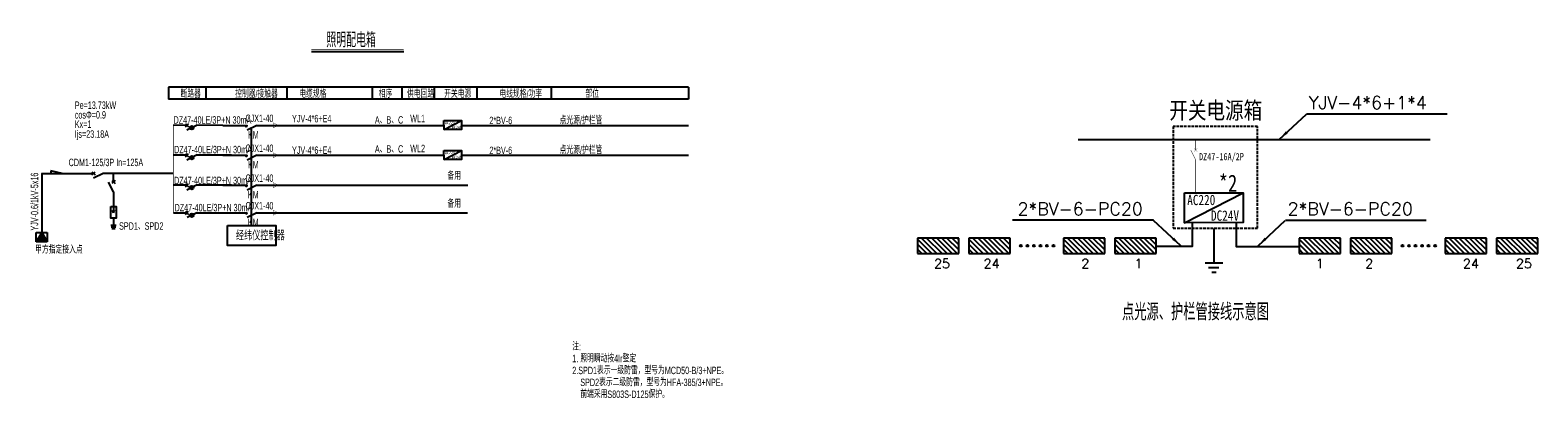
# Model space of a CAD drawing. Extents: x 39508475 to 39522402, y 3783947 to 3795549.
# Tile 4 of 256: x 39511296 to 39512005, y 3789997 to 3790170. Entities that reach past the tile are written whole.
import ezdxf
from ezdxf.enums import TextEntityAlignment as Align

# ---------------------------------------------------------------- set-up
doc = ezdxf.new("R2010")
doc.units = 0
doc.linetypes.add('CONTINOUS', pattern=[0])
doc.linetypes.add('DASH', pattern=[0.35, 0.25, -0.1])
doc.layers.get('0').update_dxf_attribs({"linetype": 'CONTINUOUS'})
for name, color, linetype in [('D_TEXT', 3, 'CONTINUOUS'), ('dianlanxinghao', 40, 'CONTINUOUS'), ('dim', 1, 'CONTINUOUS'), ('DIM-通讯', 3, 'CONTINUOUS'), ('WIRE-通讯', 3, 'CONTINUOUS'), ('图框层', 252, 'CONTINUOUS'), ('照明gonglv', 50, 'CONTINUOUS'), ('电源', 1, 'CONTINUOUS'), ('道路照明', 200, 'CONTINUOUS')]:
    doc.layers.add(name, color=color, linetype=linetype)
doc.styles.add('-宋体', font='txt', dxfattribs={"width": 0.8})
doc.styles.add('-黑体', font='simhei.ttf', dxfattribs={"width": 0.8})
doc.styles.add('_TCH_DIM', font='SIMPLEX', dxfattribs={"bigfont": 'GBCBIG'})
doc.styles.add('fsdb', font='fsdb_e.shx', dxfattribs={"width": 0.707, "bigfont": 'tjhzf.shx'})
doc.styles.add('ROMANS', font='romans', dxfattribs={"width": 0.7})

# ---------------------------------------------------------------- blocks, each defined once
blk = doc.blocks.new('0208H')
at = {"color": 3, "linetype": 'CONTINOUS', "const_width": 0.3}
blk.add_lwpolyline([(0, -7.5), (0, 0)], dxfattribs=at)
blk.add_lwpolyline([(0, -7.5), (2.5, -2.5), (-2.5, -2.5)], close=True, dxfattribs=at)
at = {"color": 1, "linetype": 'CONTINOUS', "style": 'ROMANS', "width": 0.7, "flags": 8}
blk.add_attdef('ZZZZ', (2.9, -5.3), '', height=2.5, dxfattribs=at)
blk = doc.blocks.new('xb')
at = {"layer": '道路照明'}
blk.add_hatch(color=256, dxfattribs=at).paths.add_polyline_path([(0, 0), (-2.6, -4.37), (2.58, -4.37)])
at = {"layer": '道路照明', "linetype": 'Continuous'}
for p, q in [((-2.59, 0), (2.58, 0)), ((-2.59, -4.37), (-2.59, 0)), ((2.58, 0), (2.58, -4.37)), ((2.58, -4.37), (-2.59, -4.37))]:
    blk.add_line(p, q, dxfattribs=at)
at = {"layer": '道路照明'}
for q in [(-2.6, -4.37), (2.58, -4.37)]:
    blk.add_line((0, 0), q, dxfattribs=at)
blk = doc.blocks.new('24V')
at = {"layer": '电源'}
blk.add_line((31906889, 80241785), (31908311, 80242504), dxfattribs=at)
blk.add_lwpolyline([(31906889, 80242504), (31908311, 80242504), (31908311, 80241785), (31906889, 80241785)], close=True, dxfattribs=at)
at = {"layer": 'dim', "style": '-宋体', "width": 0.8}
for s, p in [('AC220', (31906956, 80242209)), ('DC24V', (31907530, 80241829))]:
    blk.add_text(s, height=250, dxfattribs=at).set_placement(p)
blk = doc.blocks.new('A2')
at = {"color": 2}
for p, q in [((0, -47), (47, 0)), ((0, -182), (182, 0)), ((0, -316), (316, 0)), ((0, 0), (1095, 0)), ((0, -409), (0, 0)), ((42, -409), (451, 0)), ((177, -409), (586, 0)), ((312, -409), (720, 0)), ((446, -409), (855, 0)), ((581, -409), (990, 0)), ((1095, 0), (1095, -409)), ((716, -409), (1095, -30)), ((851, -409), (1095, -164)), ((985, -409), (1095, -299)), ((1095, -409), (0, -409))]:
    blk.add_line(p, q, dxfattribs=at)
blk = doc.blocks.new('1107AA')
at = {"color": 3, "linetype": 'Continuous'}
for points, const_width in [([(0, -7.5), (-3.8, 0)], 0.3), ([(-1.2, 1.2), (1.2, -1.2)], 0.1), ([(1.2, 1.2), (-1.2, -1.2)], 0.1)]:
    blk.add_lwpolyline(points, dxfattribs=dict(at, const_width=const_width))

msp = doc.modelspace()

# ---------------------------------------------------------------- hatches: boundary and pattern name
at = {"layer": 'DIM-通讯'}
h = msp.add_hatch(color=0, dxfattribs=at)
h.dxf.hatch_style = 1
h.paths.add_polyline_path([(39511761.708, 3790069.40446, -1), (39511761.708, 3790068.54513, -1)])
h = msp.add_hatch(color=0, dxfattribs=at)
h.dxf.hatch_style = 1
h.paths.add_polyline_path([(39511764.77417, 3790069.40446, -1), (39511764.77417, 3790068.54513, -1)])
h = msp.add_hatch(color=0, dxfattribs=at)
h.dxf.hatch_style = 1
h.paths.add_polyline_path([(39511767.84034, 3790069.40446, -1), (39511767.84034, 3790068.54513, -1)])
h = msp.add_hatch(color=0, dxfattribs=at)
h.dxf.hatch_style = 1
h.paths.add_polyline_path([(39511770.90651, 3790069.40446, -1), (39511770.90651, 3790068.54513, -1)])
h = msp.add_hatch(color=0, dxfattribs=at)
h.dxf.hatch_style = 1
h.paths.add_polyline_path([(39511773.97268, 3790069.40446, -1), (39511773.97268, 3790068.54513, -1)])
h = msp.add_hatch(color=0, dxfattribs=at)
h.dxf.hatch_style = 1
h.paths.add_polyline_path([(39511777.03884, 3790069.40446, -1), (39511777.03884, 3790068.54513, -1)])
h = msp.add_hatch(color=0, dxfattribs=at)
h.dxf.hatch_style = 1
h.paths.add_polyline_path([(39511941.15032, 3790069.40446, -1), (39511941.15032, 3790068.54513, -1)])
h = msp.add_hatch(color=0, dxfattribs=at)
h.dxf.hatch_style = 1
h.paths.add_polyline_path([(39511944.21649, 3790069.40446, -1), (39511944.21649, 3790068.54513, -1)])
h = msp.add_hatch(color=0, dxfattribs=at)
h.dxf.hatch_style = 1
h.paths.add_polyline_path([(39511947.28266, 3790069.40446, -1), (39511947.28266, 3790068.54513, -1)])
h = msp.add_hatch(color=0, dxfattribs=at)
h.dxf.hatch_style = 1
h.paths.add_polyline_path([(39511950.34882, 3790069.40446, -1), (39511950.34882, 3790068.54513, -1)])
h = msp.add_hatch(color=0, dxfattribs=at)
h.dxf.hatch_style = 1
h.paths.add_polyline_path([(39511953.41499, 3790069.40446, -1), (39511953.41499, 3790068.54513, -1)])
h = msp.add_hatch(color=0, dxfattribs=at)
h.dxf.hatch_style = 1
h.paths.add_polyline_path([(39511956.48116, 3790069.40446, -1), (39511956.48116, 3790068.54513, -1)])

# ---------------------------------------------------------------- linework, layer by layer
for p, q in [((39511883.15751, 3790118.88402), (39511895.93605, 3790130.78082)), ((39511895.97341, 3790130.94515), (39511962.19248, 3790130.94515)), ((39511824.05115, 3790080.99274), (39511757.83208, 3790080.99274)), ((39511836.86705, 3790068.93161), (39511824.0885, 3790080.82841)), ((39511873.24943, 3790068.93161), (39511886.02798, 3790080.82841)), ((39511886.06533, 3790080.99274), (39511952.2844, 3790080.99274))]:
    msp.add_line(p, q, dxfattribs=at)
for points in [[(39511883.05692, 3790118.87665, 0, 1.33333, 0), (39511886.73813, 3790122.26025, 0, 0, 0)], [(39511836.96764, 3790068.92424, 0, 1.33333, 0), (39511833.28643, 3790072.30783, 0, 0, 0)], [(39511873.14884, 3790068.92424, 0, 1.33333, 0), (39511876.83005, 3790072.30783, 0, 0, 0)]]:
    msp.add_lwpolyline(points, format="xyseb", dxfattribs=at)
at = {"layer": 'DIM-通讯', "color": 0}
for centre in [(39511761.708, 3790068.9748), (39511764.77417, 3790068.9748), (39511767.84034, 3790068.9748), (39511770.90651, 3790068.9748), (39511773.97268, 3790068.9748), (39511777.03884, 3790068.9748), (39511941.15032, 3790068.9748), (39511944.21649, 3790068.9748), (39511947.28266, 3790068.9748), (39511950.34882, 3790068.9748), (39511953.41499, 3790068.9748), (39511956.48116, 3790068.9748)]:
    msp.add_circle(centre, 0.42966, dxfattribs=at)
at = {"layer": 'WIRE-通讯', "color": 1, "ltscale": 0.1}
for p, q in [((39511852.45424, 3790077.08378), (39511852.45424, 3790060.97005)), ((39511848.30662, 3790060.97005), (39511856.60185, 3790060.97005)), ((39511849.98743, 3790058.72922), (39511854.85276, 3790058.72922)), ((39511851.41741, 3790056.60218), (39511853.49106, 3790056.60218))]:
    msp.add_line(p, q, dxfattribs=at)
at = {"layer": 'WIRE-通讯', "color": 0, "linetype": 'DASH', "ltscale": 5}
msp.add_lwpolyline([(39511872.89599, 3790125.0635), (39511833.3842, 3790125.0635), (39511833.3842, 3790077.17081), (39511872.89599, 3790077.17081)], close=True, dxfattribs=at)
at = {"layer": 'WIRE-通讯', "color": 3, "ltscale": 0.1, "flags": 128}
msp.add_lwpolyline([(39511788.71269, 3790118.93776), (39511954.1765, 3790118.93776)], dxfattribs=at)
at = {"layer": 'WIRE-通讯', "const_width": 0.16771}
for points in [[(39511843.89341, 3790113.97705), (39511843.89341, 3790118.84667)], [(39511843.89341, 3790109.40523), (39511843.89341, 3790093.77208)]]:
    msp.add_lwpolyline(points, dxfattribs=at)
at = {"layer": 'WIRE-通讯', "color": 1}
msp.add_lwpolyline([(39511842.30576, 3790079.8233), (39511842.30576, 3790068.68875), (39511825.42013, 3790068.68875)], dxfattribs=at)
at = {"layer": 'WIRE-通讯', "color": 1, "ltscale": 0.1, "flags": 128}
msp.add_lwpolyline([(39511862.92387, 3790079.85412), (39511862.92387, 3790068.68807), (39511892.52662, 3790068.68807)], dxfattribs=at)
at = {"layer": '道路照明', "color": 212}
msp.add_line((39511428.05657, 3790160.30206), (39511471.60338, 3790160.30206), dxfattribs=at)
at = {"layer": '道路照明'}
for p, q in [((39511605.35152, 3790143.53001), (39511360.91438, 3790143.53001)), ((39511360.91438, 3790143.53001), (39511360.91438, 3790137.93001)), ((39511378.38528, 3790143.53001), (39511378.38528, 3790137.93001)), ((39511416.53337, 3790143.53001), (39511416.53337, 3790137.93001)), ((39511456.64808, 3790143.53001), (39511456.64808, 3790137.93001)), ((39511470.55106, 3790143.53001), (39511470.55106, 3790137.93001)), ((39511485.84955, 3790143.53001), (39511485.84955, 3790137.93001)), ((39511505.83539, 3790143.53001), (39511505.83539, 3790137.93001)), ((39511540.85042, 3790143.53001), (39511540.85042, 3790137.93001)), ((39511605.35152, 3790143.53001), (39511605.35152, 3790137.93001)), ((39511605.35152, 3790137.93001), (39511360.91438, 3790137.93001)), ((39511402.36272, 3790125.5854), (39511397.82406, 3790123.29112)), ((39511402.36272, 3790111.52217), (39511397.82406, 3790109.22789)), ((39511335.00093, 3790098.9194), (39511335.00093, 3790103.01207)), ((39511335.00093, 3790094.38073), (39511335.00093, 3790084.38847)), ((39511402.351, 3790097.45894), (39511397.81233, 3790095.16466)), ((39511335.00093, 3790084.38847), (39511334.50346, 3790085.65675)), ((39511335.00093, 3790084.38847), (39511335.49839, 3790085.65675)), ((39511335.00093, 3790081.86324), (39511335.00093, 3790078.57471)), ((39511402.351, 3790084.47942), (39511397.81233, 3790082.18514)), ((39511333.68583, 3790078.57471), (39511336.31602, 3790078.57471)), ((39511333.94202, 3790077.86593), (39511336.05983, 3790077.86593)), ((39511334.19821, 3790077.15715), (39511335.80365, 3790077.15715))]:
    msp.add_line(p, q, dxfattribs=at)
at = {"layer": '道路照明', "color": 6}
for p, q in [((39511369.50542, 3790125.58609), (39511363.14859, 3790125.58532)), ((39511386.35734, 3790125.5852), (39511374.1205, 3790125.5861)), ((39511386.35734, 3790125.5852), (39511397.86934, 3790125.5852)), ((39511402.408, 3790125.5852), (39511423.97702, 3790125.5852)), ((39511423.97702, 3790125.5852), (39511490.45396, 3790125.5852)), ((39511498.69872, 3790125.5852), (39511605.35152, 3790125.5852)), ((39511369.50542, 3790111.52286), (39511363.14859, 3790111.52209)), ((39511390.5379, 3790111.52196), (39511374.11055, 3790111.52286)), ((39511386.35734, 3790111.52196), (39511397.86934, 3790111.52196)), ((39511402.40672, 3790111.52196), (39511490.45396, 3790111.52196)), ((39511498.69872, 3790111.52196), (39511605.35152, 3790111.52196)), ((39511301.22219, 3790103.01148), (39511318.43472, 3790103.01148)), ((39511301.24467, 3790103.01148), (39511301.24467, 3790075.17492)), ((39511310.82522, 3790103.01148), (39511305.57754, 3790104.23839)), ((39511305.57754, 3790104.23839), (39511305.57754, 3790103.01148)), ((39511318.43472, 3790103.01148), (39511325.59808, 3790103.01148)), ((39511363.13429, 3790103.01553), (39511330.13675, 3790103.01207)), ((39511369.49369, 3790097.45963), (39511363.13686, 3790097.45886)), ((39511390.52617, 3790097.45873), (39511374.06081, 3790097.45963)), ((39511386.35991, 3790097.45873), (39511397.87191, 3790097.45873)), ((39511402.40929, 3790097.45873), (39511501.58084, 3790097.45873)), ((39511363.17599, 3790084.47892), (39511369.58666, 3790084.47892)), ((39511374.10771, 3790084.47892), (39511397.8997, 3790084.47892)), ((39511402.43869, 3790084.47892), (39511501.5367, 3790084.47892))]:
    msp.add_line(p, q, dxfattribs=at)
at = {"layer": '道路照明', "color": 4, "linetype": 'Continuous'}
for p, q in [((39511368.79843, 3790126.34164), (39511370.31132, 3790124.82875)), ((39511368.79843, 3790124.82875), (39511370.31132, 3790126.34164)), ((39511374.09355, 3790125.5852), (39511369.55488, 3790123.29091)), ((39511368.79715, 3790112.27841), (39511370.31004, 3790110.76552)), ((39511368.79715, 3790110.76552), (39511370.31004, 3790112.27841)), ((39511374.09226, 3790111.52196), (39511369.55359, 3790109.22768)), ((39511324.84164, 3790103.76851), (39511326.35453, 3790102.25563)), ((39511324.84164, 3790102.25563), (39511326.35453, 3790103.76851)), ((39511330.13675, 3790103.01207), (39511325.59808, 3790100.71779)), ((39511335.00093, 3790094.38073), (39511332.70665, 3790098.9194)), ((39511335.75737, 3790099.67585), (39511334.24448, 3790098.16296)), ((39511334.24448, 3790099.67585), (39511335.75737, 3790098.16296)), ((39511368.79972, 3790098.21518), (39511370.31261, 3790096.70229)), ((39511368.79972, 3790096.70229), (39511370.31261, 3790098.21518)), ((39511374.09483, 3790097.45873), (39511369.55616, 3790095.16445)), ((39511368.82912, 3790085.23537), (39511370.34201, 3790083.72248)), ((39511368.82912, 3790083.72248), (39511370.34201, 3790085.23537)), ((39511374.12423, 3790084.47892), (39511369.58556, 3790082.18464))]:
    msp.add_line(p, q, dxfattribs=at)
at = {"layer": '道路照明', "color": 212, "const_width": 0.46875}
msp.add_lwpolyline([(39511428.05657, 3790161.16143), (39511471.48951, 3790161.16143)], dxfattribs=at)
at = {"layer": '道路照明', "color": 6, "const_width": 0.3024}
msp.add_lwpolyline([(39511363.14859, 3790125.58532), (39511363.18056, 3790084.47123)], dxfattribs=at)
at = {"layer": '道路照明', "color": 4}
msp.add_lwpolyline([(39511399.74625, 3790124.37477), (39511399.74625, 3790078.48483)], dxfattribs=at)
at = {"layer": '道路照明'}
msp.add_lwpolyline([(39511333.78971, 3790087.44447), (39511336.21215, 3790087.44447), (39511336.21215, 3790081.86324), (39511333.78971, 3790081.86324)], close=True, dxfattribs=at)
at = {"layer": '道路照明', "color": 4}
msp.add_lwpolyline([(39511388.67706, 3790078.4811), (39511411.4081, 3790078.4811), (39511411.4081, 3790069.04232), (39511388.67706, 3790069.04232)], close=True, dxfattribs=at)
for centre in [(39511371.82421, 3790124.43805), (39511371.82421, 3790110.37547), (39511371.82421, 3790096.31094), (39511371.8549, 3790083.33178)]:
    msp.add_circle(centre, 0.862, dxfattribs=at)
at = {"layer": '道路照明'}
for centre in [(39511397.3907, 3790125.58211), (39511397.43192, 3790111.51888), (39511397.44009, 3790097.45565), (39511397.44009, 3790084.47613)]:
    msp.add_arc(centre, 0.48462, 179.52937586, 0.47062414, dxfattribs=at)

# ---------------------------------------------------------------- block references
at = {"layer": 'D_TEXT', "xscale": 0.609575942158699, "yscale": 0.6095759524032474, "zscale": 0.6095759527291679}
msp.add_blockref('1107AA', (39511843.89341, 3790113.97705), dxfattribs=at)
at = {"layer": '图框层', "color": 0, "xscale": -0.01775676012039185, "yscale": 0.01775676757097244, "zscale": 0.01775676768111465}
for p in [(39511732.56105, 3790072.59849), (39511756.72017, 3790072.59849), (39511801.19697, 3790072.59849), (39511825.35609, 3790072.59849), (39511912.00336, 3790072.59849), (39511936.16249, 3790072.59849), (39511980.63928, 3790072.59849), (39512004.79841, 3790072.59849)]:
    msp.add_blockref('A2', p, dxfattribs=at)
at = {"layer": '电源'}
for p, xscale, yscale, zscale, rotation in [((39328504.52244, 3325104.67291, 0.14537), 0.005787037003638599, 0.005787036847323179, 0.005787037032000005, 0.2047288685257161), ((39328504.52244, 3325090.5905, 0.14537), 0.005787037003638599, 0.005787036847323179, 0.005787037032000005, 0.2047288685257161), ((38898081.45061, 2230349.93948), 0.01941042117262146, 0.01941042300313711, 0.01941041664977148, 0.2047163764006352)]:
    msp.add_blockref('24V', p, dxfattribs=dict(at, xscale=xscale, yscale=yscale, zscale=zscale, rotation=rotation))
at = {"layer": '道路照明', "xscale": -0.4666666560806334, "yscale": 0.4666666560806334, "zscale": 0.4666666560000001, "rotation": 90}
for p in [(39511408.96382, 3790125.5852), (39511408.96254, 3790111.52196), (39511408.96511, 3790097.45873), (39511408.99451, 3790084.47892)]:
    msp.add_blockref('0208H', p, dxfattribs=at)
at = {"layer": '道路照明'}
msp.add_blockref('xb', (39511301.2467, 3790075.17834), dxfattribs=at)

# ---------------------------------------------------------------- texts
at = {"color": 0, "lineweight": 15, "style": 'fsdb', "width": 0.7}
for s, p in [('注:', (39511550.74186, 3790019.801)), ('1. 照明瞬动按4Ir整定', (39511550.74186, 3790014.201)), ('2.SPD1表示一级防雷，型号为MCD50-B/3+NPE。', (39511550.74186, 3790008.601)), ('SPD2表示二级防雷，型号为HFA-385/3+NPE。', (39511554.5155, 3790003.001)), ('前端采用S803S-D125保护。', (39511554.5155, 3789997.401))]:
    msp.add_text(s, height=3.5, dxfattribs=at).set_placement(p)
at = {"layer": 'dianlanxinghao', "style": 'fsdb', "width": 0.7}
for p in [(39511418.95505, 3790127.01429), (39511418.95505, 3790112.16359)]:
    msp.add_text('YJV-4*6+E4', height=3.5, dxfattribs=at).set_placement(p)
at = {"layer": 'DIM-通讯', "color": 7, "style": '-黑体', "width": 0.8}
for s, height, p in [('开关电源箱', 8, (39511831.52066, 3790128.60427)), ('DZ47-16A/2P', 3.35412, (39511845.47821, 3790109.20184)), ('*2', 8, (39511854.74308, 3790094.39754))]:
    msp.add_text(s, height=height, dxfattribs=at).set_placement(p)
at = {"layer": 'DIM-通讯', "color": 7, "style": '_TCH_DIM'}
for s, height, p in [('YJV-4*6+1*4', 6, (39511897.04801, 3790133.26265)), ('2*BV-6-PC20', 6, (39511760.14174, 3790083.31023)), ('2*BV-6-PC20', 6, (39511887.13994, 3790083.31023)), ('25', 4.340426, (39511720.89346, 3790058.44054)), ('24', 4.340426, (39511744.18883, 3790058.44054)), ('2', 4.34043, (39511790.15825, 3790058.44054)), ('1', 4.34043, (39511815.10548, 3790058.44054)), ('1', 4.34043, (39511900.33578, 3790058.44054)), ('2', 4.34043, (39511923.63114, 3790058.44054)), ('24', 4.340426, (39511969.60057, 3790058.44054)), ('25', 4.340426, (39511994.54779, 3790058.44054)), ('点光源、护栏管接线示意图', 8, (39511809.25358, 3790033.88688))]:
    msp.add_text(s, height=height, dxfattribs=at).set_placement(p)
at = {"layer": '照明gonglv', "style": 'fsdb', "width": 0.7}
for s, height, p in [('Pe=13.73kW', 3.499999, (39511316.81821, 3790133.30367)), ('2*BV-6', 3.5, (39511511.76098, 3790126.13831)), ('点光源/护栏管', 3.5, (39511544.81675, 3790126.13831)), ('2*BV-6', 3.5, (39511511.76098, 3790112.06922)), ('点光源/护栏管', 3.5, (39511544.81675, 3790112.18152))]:
    msp.add_text(s, height=height, dxfattribs=at).set_placement(p)
at = {"layer": '照明gonglv', "color": 1, "style": 'fsdb', "width": 0.7}
msp.add_text('Ijs=23.18A', height=3.499999, dxfattribs=at).set_placement((39511316.81821, 3790119.73005))
at = {"layer": '道路照明', "color": 7, "style": 'fsdb', "width": 0.7}
msp.add_text('照明配电箱', height=7, dxfattribs=at).set_placement((39511435.09795, 3790165.77237), align=Align.MIDDLE_LEFT)
at = {"layer": '道路照明', "style": 'fsdb', "width": 0.7}
for s, p in [('断路器', (39511366.5265, 3790138.56621)), ('控制器/接触器', (39511392.2221, 3790138.56621)), ('电缆规格', (39511422.39285, 3790138.56621)), ('相序', (39511459.73363, 3790138.56621)), ('供电回路', (39511473.01079, 3790138.56621)), ('开关电源', (39511490.50657, 3790138.56621)), ('电线规格/功率', (39511516.50498, 3790138.56621)), ('部位', (39511556.93837, 3790138.56621)), ('CJX1-40', (39511397.05509, 3790127.13468)), ('A、B、C', (39511457.93708, 3790126.37807)), ('WL1', (39511474.55964, 3790127.02814)), ('KM', (39511398.22588, 3790119.35746)), ('CJX1-40', (39511397.05966, 3790113.06973)), ('A、B、C', (39511457.93708, 3790112.7118)), ('WL2', (39511474.55835, 3790112.9649)), ('KM', (39511398.22588, 3790105.29422)), ('CJX1-40', (39511397.06423, 3790099.0065)), ('备用', (39511492.0861, 3790100.04185)), ('KM', (39511398.21415, 3790091.23099)), ('CJX1-40', (39511397.06423, 3790086.02698)), ('备用', (39511492.0861, 3790086.94984)), ('SPD1、SPD2', (39511337.6354, 3790076.49027)), ('KM', (39511398.21415, 3790078.25147))]:
    msp.add_text(s, height=3.5, dxfattribs=at).set_placement(p)
at = {"layer": '道路照明', "color": 0, "style": 'fsdb', "width": 0.7}
for s, height, p in [('cosΦ=0.9', 3.499999, (39511316.81821, 3790128.76367)), ('Kx=1', 3.499999, (39511316.81821, 3790124.36367)), ('CDM1-125/3P In=125A', 3.4999992, (39511313.90938, 3790106.39735)), ('甲方指定接入点', 3.499999, (39511298.20522, 3790065.33471))]:
    msp.add_text(s, height=height, dxfattribs=at).set_placement(p)
at = {"layer": '道路照明', "color": 3, "style": 'fsdb', "width": 0.7}
for s, height, p in [('DZ47-40LE/3P+N 30mA', 3.4999999, (39511363.25496, 3790126.36489)), ('DZ47-40LE/3P+N 30mA', 3.4999999, (39511363.49951, 3790112.43909)), ('DZ47-40LE/3P+N 30mA', 3.4999999, (39511363.49951, 3790097.90232)), ('DZ47-40LE/3P+N 30mA', 3.4999999, (39511363.74147, 3790085.15816)), ('经纬仪控制器', 4.2, (39511392.60445, 3790071.55267))]:
    msp.add_text(s, height=height, dxfattribs=at).set_placement(p)
at = {"layer": '道路照明', "style": 'fsdb', "width": 0.7}
msp.add_text('YJV-0.6/1kV-5x16', height=3.4999999, rotation=90, dxfattribs=at).set_placement((39511299.62194, 3790076.09386))

doc.saveas('drawing.dxf')
